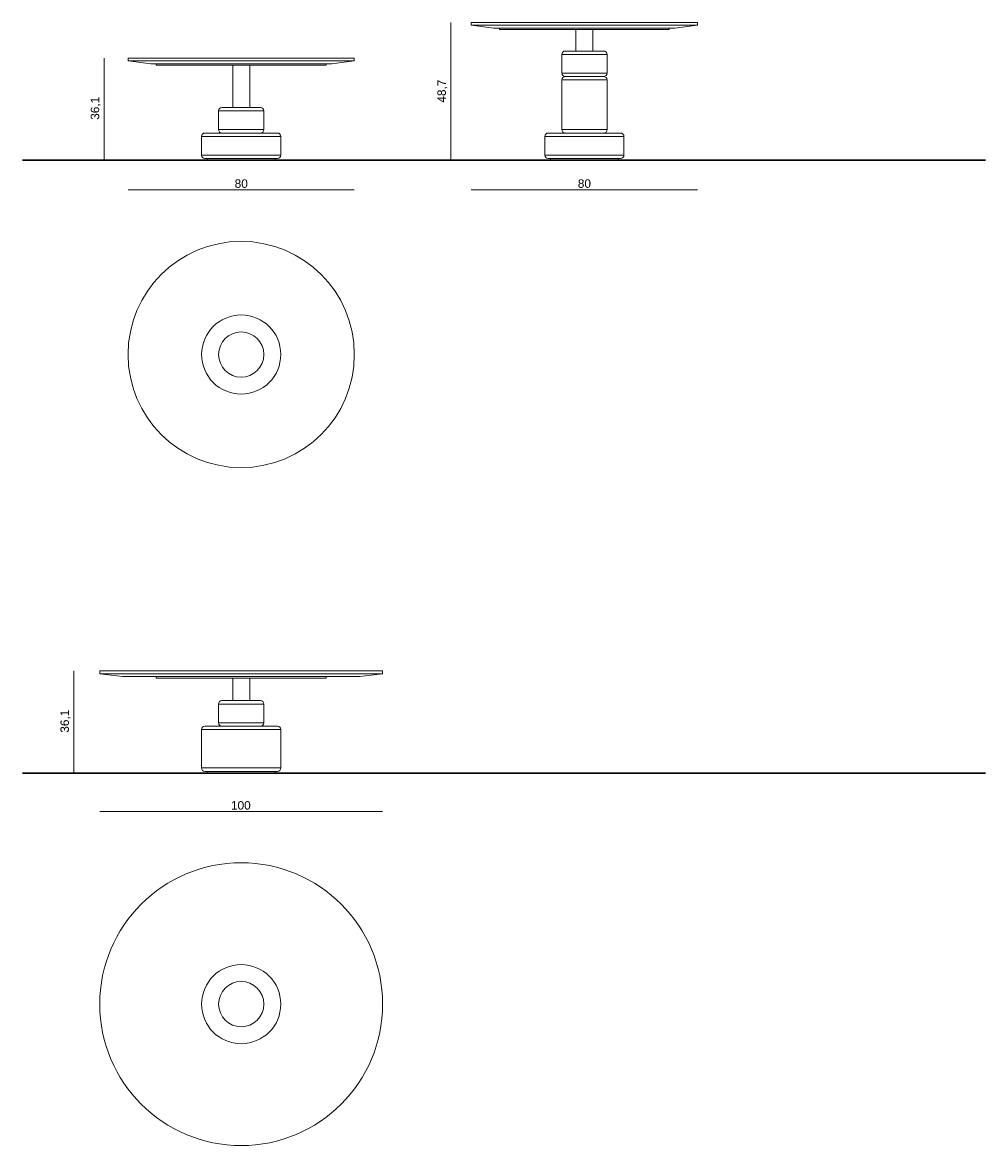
# Model space of a CAD drawing. Extents: x -935 to 1989, y -969 to 1811.
# Tile 4 of 20: x -747 to -406, y 1261 to 1658. Entities that reach past the tile are written whole.
import ezdxf

# ---------------------------------------------------------------- set-up
doc = ezdxf.new("R2010")
doc.units = 0
doc.header["$MEASUREMENT"] = 0
doc.layers.get('0').update_dxf_attribs({"lineweight": 0})
doc.layers.add('FORMAT', color=7, linetype='Continuous', lineweight=0)

# ---------------------------------------------------------------- blocks, each defined once
blk = doc.blocks.new('Block_0')
at = {"color": 18, "lineweight": 9, "true_color": 0x000000}
blk.add_line((-709.26, 1598.6), (-629.26, 1598.6), dxfattribs=at)
at = {"insert": (-671.57, 1599.26), "char_height": 0.2, "attachment_point": 7}
blk.add_mtext('\\C18;\\c0;\\FArial|b0|i0|c1;\\H3.000000;\\W1.000000;80', dxfattribs=at)
blk = doc.blocks.new('Block_1')
at = {"color": 18, "lineweight": 9, "true_color": 0x000000}
blk.add_line((-587.93, 1598.6), (-507.93, 1598.6), dxfattribs=at)
at = {"insert": (-550.25, 1599.26), "char_height": 0.2, "attachment_point": 7}
blk.add_mtext('\\C18;\\c0;\\FArial|b0|i0|c1;\\H3.000000;\\W1.000000;80', dxfattribs=at)
blk = doc.blocks.new('Block_2')
at = {"color": 18, "lineweight": 9, "true_color": 0x000000}
blk.add_line((-717.68, 1645.18), (-717.68, 1609.08), dxfattribs=at)
at = {"insert": (-718.9, 1623.35), "char_height": 0.2, "attachment_point": 7, "rotation": 90}
blk.add_mtext('\\C18;\\c0;\\FArial|b0|i0|c1;\\H3.000000;\\W1.000000;36,1', dxfattribs=at)
blk = doc.blocks.new('Block_3')
at = {"color": 18, "lineweight": 9, "true_color": 0x000000}
blk.add_line((-595.12, 1657.78), (-595.12, 1609.08), dxfattribs=at)
at = {"insert": (-596.34, 1629.42), "char_height": 0.2, "attachment_point": 7, "rotation": 90}
blk.add_mtext('\\C18;\\c0;\\FArial|b0|i0|c1;\\H3.000000;\\W1.000000;48,7', dxfattribs=at)
blk = doc.blocks.new('Block_4')
at = {"color": 18, "lineweight": 9, "true_color": 0x000000}
blk.add_line((-728.38, 1428.44), (-728.38, 1392.34), dxfattribs=at)
at = {"insert": (-729.6, 1406.6), "char_height": 0.2, "attachment_point": 7, "rotation": 90}
blk.add_mtext('\\C18;\\c0;\\FArial|b0|i0|c1;\\H3.000000;\\W1.000000;36,1', dxfattribs=at)
blk = doc.blocks.new('Block_5')
at = {"color": 18, "lineweight": 9, "true_color": 0x000000}
blk.add_line((-719.26, 1378.71), (-619.26, 1378.71), dxfattribs=at)
at = {"insert": (-672.88, 1379.37), "char_height": 0.2, "attachment_point": 7}
blk.add_mtext('\\C18;\\c0;\\FArial|b0|i0|c1;\\H3.000000;\\W1.000000;100', dxfattribs=at)

msp = doc.modelspace()

# ---------------------------------------------------------------- linework, layer by layer
at = {"color": 18, "lineweight": 9, "true_color": 0x000000}
for p, q in [((-587.93, 1657.78), (-587.93, 1656.78)), ((-587.93, 1657.78), (-547.93, 1657.78)), ((-587.93, 1656.78), (-579.93, 1655.78)), ((-507.93, 1656.78), (-587.93, 1656.78)), ((-547.93, 1657.78), (-507.93, 1657.78)), ((-515.93, 1655.78), (-507.93, 1656.78)), ((-507.93, 1656.78), (-507.93, 1657.78)), ((-515.93, 1655.78), (-579.93, 1655.78)), ((-577.93, 1655.78), (-577.93, 1655.28)), ((-577.93, 1655.28), (-547.93, 1655.28)), ((-550.93, 1655.28), (-550.93, 1647.68)), ((-547.93, 1655.28), (-517.93, 1655.28)), ((-544.93, 1647.68), (-544.93, 1655.28)), ((-517.93, 1655.28), (-517.93, 1655.78)), ((-709.26, 1645.18), (-709.26, 1644.18)), ((-709.26, 1645.18), (-669.26, 1645.18)), ((-669.26, 1645.18), (-629.26, 1645.18)), ((-629.26, 1644.18), (-629.26, 1645.18)), ((-555.93, 1646.48), (-555.93, 1639.88)), ((-554.73, 1647.68), (-541.53, 1647.68)), ((-541.53, 1647.68), (-541.13, 1647.68)), ((-539.93, 1639.88), (-539.93, 1646.48)), ((-709.26, 1644.18), (-701.26, 1643.18)), ((-629.26, 1644.18), (-709.26, 1644.18)), ((-637.26, 1643.18), (-701.26, 1643.18)), ((-699.26, 1643.18), (-699.26, 1642.68)), ((-699.26, 1642.68), (-669.26, 1642.68)), ((-672.26, 1642.68), (-672.26, 1627.68)), ((-669.26, 1642.68), (-639.26, 1642.68)), ((-666.26, 1627.68), (-666.26, 1642.68)), ((-639.26, 1642.68), (-639.26, 1643.18)), ((-637.26, 1643.18), (-629.26, 1644.18)), ((-555.93, 1637.48), (-555.93, 1619.88)), ((-554.73, 1638.68), (-541.47, 1638.68)), ((-541.53, 1638.68), (-554.73, 1638.68)), ((-541.13, 1638.68), (-541.53, 1638.68)), ((-541.47, 1638.68), (-541.13, 1638.68)), ((-539.93, 1619.88), (-539.93, 1637.48)), ((-677.26, 1626.48), (-677.26, 1619.88)), ((-676.06, 1627.68), (-669.26, 1627.68)), ((-669.26, 1627.68), (-662.46, 1627.68)), ((-661.26, 1619.88), (-661.26, 1626.48)), ((-683.26, 1617.48), (-683.26, 1610.88)), ((-682.06, 1618.68), (-656.46, 1618.68)), ((-655.26, 1610.88), (-655.26, 1617.48)), ((-561.93, 1617.48), (-561.93, 1610.88)), ((-560.73, 1618.68), (-535.13, 1618.68)), ((-533.93, 1610.88), (-533.93, 1617.48)), ((-656.46, 1609.68), (-682.06, 1609.68)), ((-681.26, 1609.68), (-681.26, 1609.08)), ((-669.26, 1609.08), (-681.26, 1609.08)), ((-657.26, 1609.08), (-669.26, 1609.08)), ((-657.26, 1609.08), (-657.26, 1609.68)), ((-535.13, 1609.68), (-560.73, 1609.68)), ((-559.93, 1609.68), (-559.93, 1609.08)), ((-547.93, 1609.08), (-559.93, 1609.08)), ((-535.93, 1609.08), (-547.93, 1609.08)), ((-535.93, 1609.08), (-535.93, 1609.68)), ((-719.26, 1428.44), (-719.26, 1427.44)), ((-719.26, 1428.44), (-669.26, 1428.44)), ((-719.26, 1427.44), (-711.26, 1426.44)), ((-619.26, 1427.44), (-719.26, 1427.44)), ((-627.26, 1426.44), (-711.26, 1426.44)), ((-699.26, 1426.44), (-699.26, 1425.94)), ((-699.26, 1425.94), (-639.26, 1425.94)), ((-672.26, 1425.94), (-672.26, 1417.94)), ((-669.26, 1428.44), (-619.26, 1428.44)), ((-666.26, 1417.94), (-666.26, 1425.94)), ((-639.26, 1425.94), (-639.26, 1426.44)), ((-627.26, 1426.44), (-619.26, 1427.44)), ((-619.26, 1427.44), (-619.26, 1428.44)), ((-676.06, 1417.94), (-669.26, 1417.94)), ((-669.26, 1417.94), (-662.46, 1417.94)), ((-677.26, 1416.74), (-677.26, 1410.14)), ((-661.26, 1410.14), (-661.26, 1416.74)), ((-683.26, 1407.74), (-683.26, 1394.14)), ((-682.06, 1408.94), (-670.88, 1408.94)), ((-670.88, 1408.94), (-656.46, 1408.94)), ((-655.26, 1394.14), (-655.26, 1407.74)), ((-670.88, 1392.94), (-682.06, 1392.94)), ((-681.26, 1392.94), (-681.26, 1392.34)), ((-657.26, 1392.34), (-681.26, 1392.34)), ((-656.46, 1392.94), (-670.88, 1392.94)), ((-657.26, 1392.34), (-657.26, 1392.94))]:
    msp.add_line(p, q, dxfattribs=at)
at = {"color": 252, "lineweight": 9, "true_color": 0x848484}
for p, q in [((-540.41, 1646.48), (-555.93, 1646.48)), ((-539.93, 1646.48), (-540.41, 1646.48)), ((-555.93, 1639.88), (-540.41, 1639.88)), ((-540.34, 1637.48), (-555.93, 1637.48)), ((-540.41, 1639.88), (-539.93, 1639.88)), ((-539.93, 1637.48), (-540.34, 1637.48)), ((-669.26, 1626.48), (-677.26, 1626.48)), ((-661.26, 1626.48), (-669.26, 1626.48)), ((-655.26, 1617.48), (-683.26, 1617.48)), ((-677.26, 1619.88), (-669.26, 1619.88)), ((-669.26, 1619.88), (-661.26, 1619.88)), ((-533.93, 1617.48), (-561.93, 1617.48)), ((-555.93, 1619.88), (-540.34, 1619.88)), ((-683.26, 1610.88), (-655.26, 1610.88)), ((-561.93, 1610.88), (-533.93, 1610.88)), ((-669.26, 1416.74), (-677.26, 1416.74)), ((-661.26, 1416.74), (-669.26, 1416.74)), ((-677.26, 1410.14), (-669.26, 1410.14)), ((-669.26, 1410.14), (-661.26, 1410.14)), ((-671.04, 1407.74), (-683.26, 1407.74)), ((-655.26, 1407.74), (-671.04, 1407.74)), ((-683.26, 1394.14), (-671.04, 1394.14)), ((-671.04, 1394.14), (-655.26, 1394.14))]:
    msp.add_line(p, q, dxfattribs=at)
at = {"color": 1, "lineweight": 9, "true_color": 0xff0000}
msp.add_line((-540.34, 1619.88), (-539.93, 1619.88), dxfattribs=at)
at = {"color": 18, "lineweight": 30, "true_color": 0x000000}
for p, q in [((-746.58, 1609.08), (-406.11, 1609.08)), ((-746.58, 1392.34), (-406.11, 1392.34))]:
    msp.add_line(p, q, dxfattribs=at)
at = {"color": 18, "lineweight": 9, "true_color": 0x000000}
for centre, radius in [((-669.26, 1540.35), 40), ((-669.26, 1310.61), 50)]:
    msp.add_circle(centre, radius, dxfattribs=at)
at = {"color": 252, "lineweight": 9, "true_color": 0x848484}
for centre, radius in [((-669.26, 1540.35), 14), ((-669.26, 1540.35), 8), ((-669.26, 1310.61), 14), ((-669.26, 1310.61), 8)]:
    msp.add_circle(centre, radius, dxfattribs=at)
at = {"color": 18, "lineweight": 9, "true_color": 0x000000}
for points in [[(-554.73, 1647.68), (-555.39, 1647.68), (-555.93, 1647.14), (-555.93, 1646.48)], [(-539.93, 1646.48), (-539.93, 1647.14), (-540.47, 1647.68), (-541.13, 1647.68)], [(-555.93, 1639.88), (-555.93, 1639.22), (-555.39, 1638.68), (-554.73, 1638.68)], [(-554.73, 1638.68), (-555.39, 1638.68), (-555.93, 1638.14), (-555.93, 1637.48)], [(-541.13, 1638.68), (-540.47, 1638.68), (-539.93, 1639.22), (-539.93, 1639.88)], [(-539.93, 1637.48), (-539.93, 1638.14), (-540.47, 1638.68), (-541.13, 1638.68)], [(-676.06, 1627.68), (-676.72, 1627.68), (-677.26, 1627.14), (-677.26, 1626.48)], [(-661.26, 1626.48), (-661.26, 1627.14), (-661.8, 1627.68), (-662.46, 1627.68)], [(-682.06, 1618.68), (-682.72, 1618.68), (-683.26, 1618.14), (-683.26, 1617.48)], [(-677.26, 1619.88), (-677.26, 1619.22), (-676.72, 1618.68), (-676.06, 1618.68)], [(-662.46, 1618.68), (-661.8, 1618.68), (-661.26, 1619.22), (-661.26, 1619.88)], [(-655.26, 1617.48), (-655.26, 1618.14), (-655.8, 1618.68), (-656.46, 1618.68)], [(-560.73, 1618.68), (-561.39, 1618.68), (-561.93, 1618.14), (-561.93, 1617.48)], [(-555.93, 1619.88), (-555.93, 1619.22), (-555.39, 1618.68), (-554.73, 1618.68)], [(-541.13, 1618.68), (-540.47, 1618.68), (-539.93, 1619.22), (-539.93, 1619.88)], [(-533.93, 1617.48), (-533.93, 1618.14), (-534.47, 1618.68), (-535.13, 1618.68)], [(-683.26, 1610.88), (-683.26, 1610.22), (-682.72, 1609.68), (-682.06, 1609.68)], [(-656.46, 1609.68), (-655.8, 1609.68), (-655.26, 1610.22), (-655.26, 1610.88)], [(-561.93, 1610.88), (-561.93, 1610.22), (-561.39, 1609.68), (-560.73, 1609.68)], [(-535.13, 1609.68), (-534.47, 1609.68), (-533.93, 1610.22), (-533.93, 1610.88)], [(-676.06, 1417.94), (-676.72, 1417.94), (-677.26, 1417.4), (-677.26, 1416.74)], [(-661.26, 1416.74), (-661.26, 1417.4), (-661.8, 1417.94), (-662.46, 1417.94)], [(-677.26, 1410.14), (-677.26, 1409.47), (-676.72, 1408.94), (-676.06, 1408.94)], [(-662.46, 1408.94), (-661.8, 1408.94), (-661.26, 1409.47), (-661.26, 1410.14)], [(-682.06, 1408.94), (-682.72, 1408.94), (-683.26, 1408.4), (-683.26, 1407.74)], [(-655.26, 1407.74), (-655.26, 1408.4), (-655.8, 1408.94), (-656.46, 1408.94)], [(-683.26, 1394.14), (-683.26, 1393.47), (-682.72, 1392.94), (-682.06, 1392.94)], [(-656.46, 1392.94), (-655.8, 1392.94), (-655.26, 1393.47), (-655.26, 1394.14)]]:
    msp.add_open_spline(points, degree=3, dxfattribs=at)
at = {"layer": 'FORMAT', "color": 18, "lineweight": 9, "true_color": 0x000000}
msp.add_line((-541.13, 1638.68), (-541.13, 1638.68), dxfattribs=at)

# ---------------------------------------------------------------- block references
for name in ['Block_3', 'Block_2', 'Block_0', 'Block_1', 'Block_4', 'Block_5']:
    msp.add_blockref(name, (0, 0))

doc.saveas('drawing.dxf')
